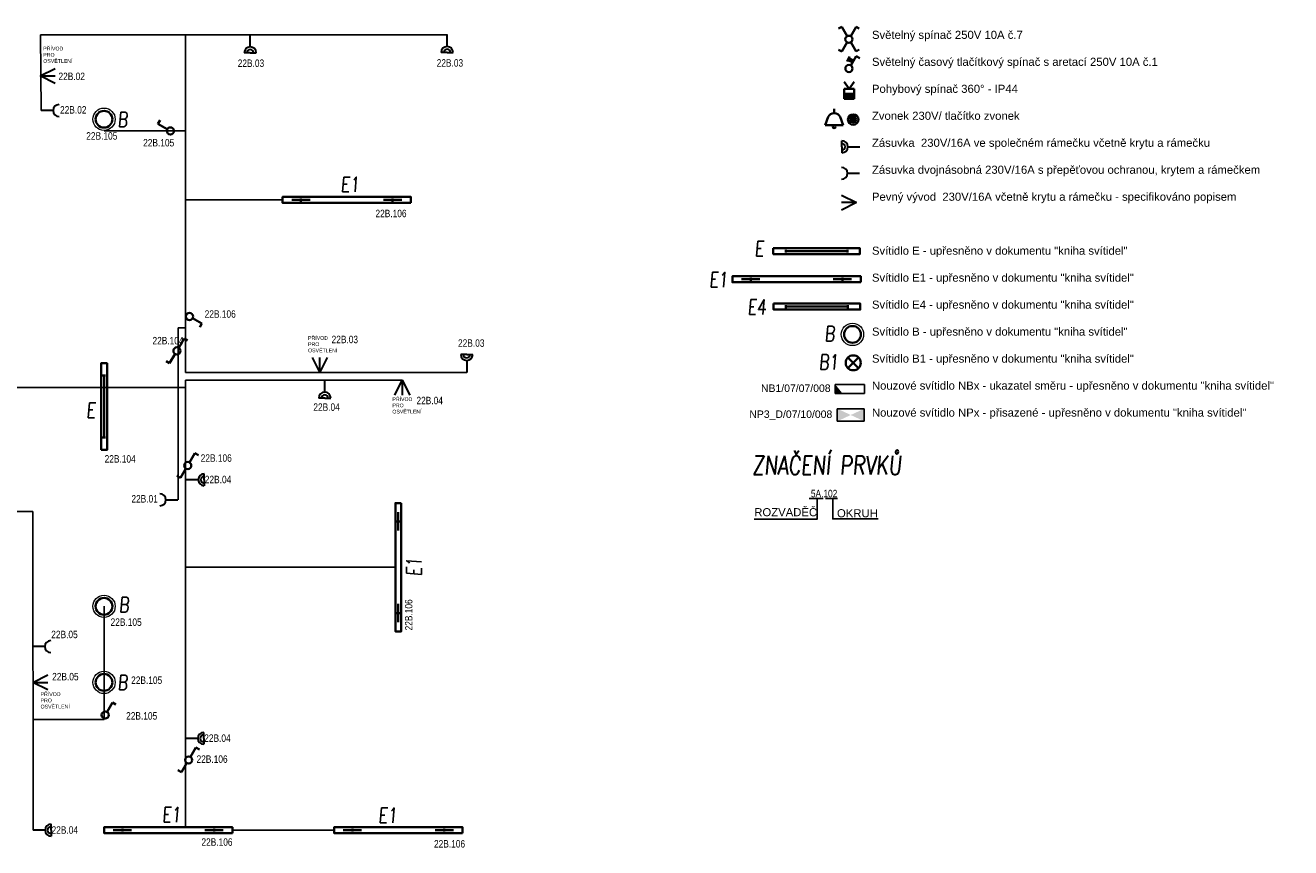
# Model space of a CAD drawing. Header units: millimetres. Extents: x 370888 to 505664, y 284292 to 447185.
# Tile 32 of 41: x 392727 to 409676, y 423966 to 434984. Entities that reach past the tile are written whole.
import ezdxf
from ezdxf.enums import TextEntityAlignment as Align

# ---------------------------------------------------------------- set-up
doc = ezdxf.new("R2010")
doc.units = ezdxf.units.MM
doc.header["$LTSCALE"] = 100
doc.layers.get('0').update_dxf_attribs({"color": 21, "linetype": 'CONTINUOUS'})
for name, color, linetype, lineweight in [('2DE_OBL', 91, 'CONTINUOUS', 35), ('2DE_OBL_L1', 91, 'CONTINUOUS', 35), ('CAT_SLN-DVOJZAS - 45', 7, 'CONTINUOUS', 30), ('CAT_SLN-HL.ŽLAB', 11, 'CONTINUOUS', 200), ('CP_DETAL', 33, 'CONTINUOUS', 18), ('E_NOUZOVÉ+PP OSVĚTLENÍ', 60, 'CONTINUOUS', 25), ('E_SVĚTLA POPIS', 130, 'CONTINUOUS', 30), ('E_VEDENÍ SILNOPROUD', 50, 'CONTINUOUS', 25), ('E_VYPINACE', 170, 'CONTINUOUS', 35), ('E_ZÁSUVKY POPIS', 111, 'CONTINUOUS', 30), ('E_ZÁSUVKY-DVOJITE', 7, 'CONTINUOUS', 30), ('E_ŽLABY', 40, 'CONTINUOUS', 15), ('JEDNODUCHÁ ZÁSUVKA', 1, 'CONTINUOUS', 200), ('U1 LIGHTING', 10, 'CONTINUOUS', 35), ('ZÁSUVKY POPIS', 7, 'CONTINUOUS', 30)]:
    doc.layers.add(name, color=color, linetype=linetype, lineweight=lineweight)
for name, color, linetype in [('BEZPECNOSTNE SVETLA', 80, 'CONTINUOUS'), ('E_LEGENDA SILNOPROUD', 252, 'CONTINUOUS'), ('GC3_MEP_E_LV_SECURITY LIGHT', 80, 'CONTINUOUS'), ('PIKTOGRAMY', 210, 'CONTINUOUS'), ('PRIPOJKA 230V', 1, 'CONTINUOUS'), ('Svetla - prepinace', 7, 'CONTINUOUS'), ('ŽLAB', 7, 'CONTINUOUS')]:
    doc.layers.add(name, color=color, linetype=linetype)
doc.styles.add('ARIAL', font='arial.ttf')
doc.styles.add('CP_ATTR', font='ROMANS.SHX')
doc.styles.add('CS-ROMANS', font='romans.shx', dxfattribs={"width": 0.75, "oblique": 5})
doc.styles.get("Standard").update_dxf_attribs({"font": 'arial.ttf'})
doc.styles.add('V+P_01_B3_E_FP_001$0$BLOCK', font='romans.shx', dxfattribs={"width": 0.8})

# ---------------------------------------------------------------- blocks, each defined once
blk = doc.blocks.new('*U28', base_point=(57391, -22719))
at = {"lineweight": 30, "ltscale": 0.1}
for p, q in [((57291, -22519), (57391, -22719)), ((57391, -22719), (57391, -22519)), ((57391, -22719), (57491, -22519))]:
    blk.add_line(p, q, dxfattribs=at)
blk = doc.blocks.new('pripojka 230V')
at = {"layer": 'PRIPOJKA 230V', "color": 1, "xscale": -1}
blk.add_blockref('*U28', (0, -2, -40), dxfattribs=at)
blk = doc.blocks.new('A$C3423193F')
at = {"color": 1, "linetype": 'ByBlock'}
for p, q in [((80, 240), (0, 240)), ((80, 240), (160, 240)), ((80, 160), (80, 0))]:
    blk.add_line(p, q, dxfattribs=at)
for radius in [80, 45.2]:
    blk.add_arc((80, 240), radius, 180, 0, dxfattribs=at)
blk = doc.blocks.new('*U259')
at = {"color": 0, "linetype": 'ByBlock'}
for p, q in [((24, 249.57), (96, 374.28)), ((96, 374.28), (143.56, 346.82))]:
    blk.add_line(p, q, dxfattribs=at)
blk.add_circle((0, 208), 48, dxfattribs=at)
blk = doc.blocks.new('přepinač-světla-jednoduchy')
at = {"layer": 'E_VYPINACE', "rotation": 270}
blk.add_blockref('*U259', (-204, -2), dxfattribs=at)
blk = doc.blocks.new('zasuvka_jednoducha')
at = {"color": 1, "lineweight": 30}
blk.add_line((19281, 12983), (19281, 13143), dxfattribs=at)
blk.add_arc((19281, 12903), 80, 0, 180, dxfattribs=at)
blk = doc.blocks.new('2DELLI018_CZ')
for p, q in [((-0.6, 0), (-0.4, 0)), ((-0.5, 0.1), (-0.5, -0.1)), ((0.4, 0), (0.6, 0)), ((0.5, 0.1), (0.5, -0.1))]:
    blk.add_line(p, q)
blk.add_lwpolyline([(-0.7, 0.2), (0.7, 0.2), (0.7, -0.2), (-0.7, -0.2)], close=True)
at = {"linetype": 'ByBlock', "style": 'CP_ATTR', "flags": 9}
for tag, p in [('NAME', (-0.092, -0.018)), ('GROUP', (-0.092, -0.018)), ('NUMBER', (-0.092, -0.018)), ('PRODUCER', (-0.092, -0.018)), ('ARTICLE', (-0.092, -0.018)), ('CHARACTER', (-0.092, -0.018)), ('VOLTAGE', (-0.092, -0.019)), ('WEIGHT', (-0.092, -0.018)), ('OTHER', (-0.092, -0.018)), ('PRODUCT-TYPE', (-0.092, -0.019)), ('ORDER-NO', (-0.092, -0.019)), ('POWER', (-0.092, -0.019))]:
    blk.add_attdef(tag, text='', height=0.00005, dxfattribs=at).set_placement(p, align=Align.MIDDLE_LEFT)
blk = doc.blocks.new('E1')
at = {"layer": 'U1 LIGHTING', "style": 'CS-ROMANS', "oblique": 5, "width": 0.75}
blk.add_text('E1', height=200, dxfattribs=at).set_placement((229480, 21709))
blk = doc.blocks.new('2DELPH010_CZ')
blk.add_ellipse((0, 0), major_axis=(-0.053, 0.053), ratio=1, start_param=3.926991, end_param=10.210176)
at = {"layer": 'CP_DETAL'}
blk.add_ellipse((0, 0), major_axis=(-0.0707, 0.0707), ratio=1, start_param=3.926991, end_param=10.210176, dxfattribs=at)
at = {"linetype": 'ByBlock', "style": 'CP_ATTR', "flags": 9}
for tag in ['NAME', 'GROUP', 'NUMBER', 'PRODUCER', 'ARTICLE', 'PRODUCT-TYPE', 'ORDER-NO', 'CHARACTER', 'POWER', 'VOLTAGE', 'WEIGHT', 'OTHER']:
    blk.add_attdef(tag, text='', height=0.00000005, dxfattribs=at).set_placement((0, 0), align=Align.MIDDLE_LEFT)
blk = doc.blocks.new('B')
at = {"layer": 'U1 LIGHTING', "style": 'CS-ROMANS', "oblique": 5, "width": 0.75}
blk.add_text('B', height=200, dxfattribs=at).set_placement((229480, 21709))
blk = doc.blocks.new('2DELLI009_CZ')
for p, q in [((-0.5, 0.1), (-0.5, -0.1)), ((-0.5, 0), (0.5, 0)), ((0.5, 0.1), (0.5, -0.1))]:
    blk.add_line(p, q)
blk.add_lwpolyline([(-0.7, 0.2), (0.7, 0.2), (0.7, -0.2), (-0.7, -0.2)], close=True)
at = {"linetype": 'ByBlock', "style": 'CP_ATTR', "flags": 9}
for tag, p in [('NAME', (-0.092, -0.018)), ('GROUP', (-0.092, -0.018)), ('NUMBER', (-0.092, -0.018)), ('PRODUCER', (-0.092, -0.018)), ('ARTICLE', (-0.092, -0.018)), ('CHARACTER', (-0.092, -0.018)), ('VOLTAGE', (-0.092, -0.019)), ('WEIGHT', (-0.092, -0.018)), ('OTHER', (-0.092, -0.018)), ('PRODUCT-TYPE', (-0.092, -0.019)), ('ORDER-NO', (-0.092, -0.019)), ('POWER', (-0.092, -0.019))]:
    blk.add_attdef(tag, text='', height=0.00005, dxfattribs=at).set_placement(p, align=Align.MIDDLE_LEFT)
blk = doc.blocks.new('Světelný spínač dvojitý')
at = {"layer": 'E_VYPINACE', "linetype": 'ByBlock'}
for p, q in [((-22, 208), (5, 255)), ((102, 136), (-22, 208)), ((183, 86), (307, 14)), ((307, 14), (280, -33))]:
    blk.add_line(p, q, dxfattribs=at)
blk.add_circle((144, 112), 48, dxfattribs=at)
blk = doc.blocks.new('E')
at = {"layer": 'U1 LIGHTING', "style": 'CS-ROMANS', "oblique": 5, "width": 0.75}
blk.add_text('E', height=200, dxfattribs=at).set_placement((229480, 21709))
blk = doc.blocks.new('*U24')
at = {"color": 0, "linetype": 'ByBlock'}
for p, q in [((24, 249.57), (96, 374.28)), ((96, 374.28), (143.56, 346.82))]:
    blk.add_line(p, q, dxfattribs=at)
blk.add_circle((0, 208), 48, dxfattribs=at)
blk = doc.blocks.new('tlacitko_prepinac_svetla')
at = {"layer": 'E_VYPINACE'}
for points in [[(16875, 8774), (16940, 8744)], [(16888, 8798), (16951, 8769)], [(16930, 8722), (16960, 8787)]]:
    blk.add_lwpolyline(points, dxfattribs=at)
at = {"layer": 'E_VYPINACE', "rotation": 180}
blk.add_blockref('*U24', (16937, 9090), dxfattribs=at)
blk = doc.blocks.new('*U32', base_point=(28429, 5840))
at = {"linetype": 'ByBlock'}
blk.add_hatch(color=0, dxfattribs=at).paths.add_polyline_path([(28362, 5840), (28497, 5840), (28497, 5772), (28362, 5772)])
at = {"color": 0, "linetype": 'ByBlock'}
for p, q in [((28429, 5907), (28362, 5997)), ((28429, 5907), (28497, 5997)), ((28362, 5907), (28497, 5907)), ((28362, 5772), (28362, 5907)), ((28362, 5840), (28497, 5840)), ((28497, 5772), (28362, 5772)), ((28497, 5907), (28497, 5772))]:
    blk.add_line(p, q, dxfattribs=at)
blk = doc.blocks.new('pohybove-cidlo-svetla')
at = {"layer": 'E_VYPINACE', "rotation": 180}
blk.add_blockref('*U32', (-1, 30), dxfattribs=at)
blk = doc.blocks.new('svetelný křížový spínač')
at = {"layer": 'E_VYPINACE', "linetype": 'ByBlock'}
for p, q in [((31, 344), (-11, 320)), ((103, 220), (31, 344)), ((151, 220), (223, 344)), ((223, 344), (264, 320)), ((31, 13), (-10, 37)), ((103, 138), (31, 13)), ((153, 141), (225, 16)), ((225, 16), (266, 40))]:
    blk.add_line(p, q, dxfattribs=at)
blk.add_circle((127, 178), 48, dxfattribs=at)
blk = doc.blocks.new('V+P_01_B3_E_FP_001$0$E-LI-35')
at = {"layer": 'E_NOUZOVÉ+PP OSVĚTLENÍ', "linetype": 'ByBlock'}
for p, q in [((-10.9, -1.9), (10.9, -1.9)), ((-10.9, -12.1), (-10.9, -1.9)), ((10.9, -1.9), (10.9, -12.1)), ((-10.9, -12.1), (10.9, -12.1))]:
    blk.add_line(p, q, dxfattribs=at)
at = {"layer": 'E_NOUZOVÉ+PP OSVĚTLENÍ'}
blk.add_solid([(-10.9, -12.1), (-10.9, -1.9), (10.9, -1.9), (10.9, -12.1)], dxfattribs=at)
at = {"layer": 'E_NOUZOVÉ+PP OSVĚTLENÍ', "style": 'V+P_01_B3_E_FP_001$0$BLOCK', "width": 0.8, "flags": 8}
for tag, p in [('DIVERS.1', (-17.9, -2.1)), ('DIVERS.2', (-16.4, -12))]:
    blk.add_attdef(tag, text='', height=7.25, dxfattribs=at).set_placement(p, align=Align.RIGHT)
at = {"layer": 'E_NOUZOVÉ+PP OSVĚTLENÍ', "style": 'V+P_01_B3_E_FP_001$0$BLOCK', "width": 0.8}
for tag, p, height, flags in [('BLOCKNAME', (-6.8, -1.4), 2.54, 3), ('LEISTUNG', (13.3, -12), 7.25, 8)]:
    blk.add_attdef(tag, p, '', height=height, dxfattribs=dict(at, flags=flags))
blk.add_attdef('STROMKREIS', text='', height=7.25, dxfattribs=at).set_placement((-11.8, -23.8), align=Align.BOTTOM_CENTER)
blk = doc.blocks.new('*U49')
at = {"layer": 'GC3_MEP_E_LV_SECURITY LIGHT', "xscale": 16.54563019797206, "yscale": 16.54563022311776, "zscale": 16.54563022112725}
blk.add_blockref('V+P_01_B3_E_FP_001$0$E-LI-35', (0, 116), dxfattribs=at)
at = {"layer": 'PIKTOGRAMY', "style": 'ARIAL'}
blk.add_attdef('PIKTOGRAM', (162, -40), '', height=100, dxfattribs=at)
blk = doc.blocks.new('*U48')
at = {"layer": 'GC3_MEP_E_LV_SECURITY LIGHT', "linetype": 'ByBlock'}
for p, q in [((135, 59), (-255, 61)), ((-255, 61), (-255, -59)), ((135, -61), (135, 59)), ((-255, -59), (135, -61))]:
    blk.add_line(p, q, dxfattribs=at)
at = {"layer": 'GC3_MEP_E_LV_SECURITY LIGHT'}
blk.add_solid([(-255, 61), (-255, -59), (-158, -60)], dxfattribs=at)
at = {"layer": 'BEZPECNOSTNE SVETLA', "style": 'ARIAL'}
blk.add_attdef('BEZ.SV', (52, -54), '', height=100, dxfattribs=at)
blk = doc.blocks.new('E4')
at = {"layer": 'U1 LIGHTING', "style": 'CS-ROMANS', "oblique": 5, "width": 0.75}
blk.add_text('E4', height=200, dxfattribs=at).set_placement((229480, 21709))
blk = doc.blocks.new('2DELLI_01_CZ')
for p, q in [((-0.354, 0.354), (0.354, -0.354)), ((-0.354, -0.354), (0.354, 0.354))]:
    blk.add_line(p, q)
blk.add_circle((0, 0), 0.5)
at = {"linetype": 'ByBlock', "style": 'CP_ATTR', "flags": 9}
for tag, p in [('NAME', (-0.092, -0.018)), ('GROUP', (-0.092, -0.018)), ('NUMBER', (-0.092, -0.018)), ('PRODUCER', (-0.092, -0.018)), ('ARTICLE', (-0.092, -0.018)), ('CHARACTER', (-0.092, -0.018)), ('VOLTAGE', (-0.092, -0.019)), ('WEIGHT', (-0.092, -0.018)), ('OTHER', (-0.092, -0.018)), ('PRODUCT-TYPE', (-0.092, -0.019)), ('ORDER-NO', (-0.092, -0.019)), ('POWER', (-0.092, -0.019))]:
    blk.add_attdef(tag, text='', height=0.00005, dxfattribs=at).set_placement(p, align=Align.MIDDLE_LEFT)
blk = doc.blocks.new('B1')
at = {"layer": 'U1 LIGHTING', "style": 'CS-ROMANS', "oblique": 5, "width": 0.75}
blk.add_text('B1', height=200, dxfattribs=at).set_placement((229480, 21709))
blk = doc.blocks.new('CPEL_3386')
blk.add_hatch(color=256).paths.add_polyline_path([(-0.2, 0, 1), (0.2, 0, 1)])
for radius in [0.35, 0.2]:
    blk.add_circle((0, 0), radius)
at = {"linetype": 'ByBlock', "style": 'CP_ATTR', "flags": 9}
for tag, p in [('NAME', (-0.092, -0.018)), ('GROUP', (-0.092, -0.018)), ('NUMBER', (-0.092, -0.018)), ('PRODUCER', (-0.092, -0.018)), ('ARTICLE', (-0.092, -0.018)), ('CHARACTER', (-0.092, -0.018)), ('VOLTAGE', (-0.092, -0.019)), ('WEIGHT', (-0.092, -0.018)), ('OTHER', (-0.092, -0.018)), ('PRODUCT-TYPE', (-0.092, -0.019)), ('ORDER-NO', (-0.092, -0.019)), ('POWER', (-0.092, -0.019))]:
    blk.add_attdef(tag, text='', height=0.00005, dxfattribs=at).set_placement(p, align=Align.MIDDLE_LEFT)
blk = doc.blocks.new('CPEL_1003')
for p, q in [((0, 0), (0, -0.3)), ((-0.4, -0.55), (-0.6, -1.1)), ((0.4, -0.55), (0.6, -1.1)), ((-0.6, -1.1), (0.6, -1.1))]:
    blk.add_line(p, q)
blk.add_circle((0, -1.2), 0.1)
blk.add_arc((0, -0.745), 0.445, 25.98923, 154.01077)
at = {"linetype": 'ByBlock', "style": 'CP_ATTR', "flags": 9}
for tag, p in [('NAME', (-0.092, -0.018)), ('GROUP', (-0.092, -0.018)), ('NUMBER', (-0.092, -0.018)), ('PRODUCER', (-0.092, -0.018)), ('ARTICLE', (-0.092, -0.018)), ('CHARACTER', (-0.092, -0.018)), ('VOLTAGE', (-0.092, -0.019)), ('WEIGHT', (-0.092, -0.018)), ('OTHER', (-0.092, -0.018)), ('PRODUCT-TYPE', (-0.092, -0.019)), ('ORDER-NO', (-0.092, -0.019)), ('POWER', (-0.092, -0.019))]:
    blk.add_attdef(tag, text='', height=0.00005, dxfattribs=at).set_placement(p, align=Align.MIDDLE_LEFT)

msp = doc.modelspace()

# ---------------------------------------------------------------- linework, layer by layer
at = {"layer": 'E_LEGENDA SILNOPROUD'}
for points in [[(403335, 428640), (403335, 428369), (402490, 428369)], [(403227, 428643), (403414, 428643)], [(403446, 428645), (403606, 428645)], [(403542, 428645), (403542, 428372), (404149, 428372)]]:
    msp.add_lwpolyline(points, dxfattribs=at)
at = {"layer": 'E_VEDENÍ SILNOPROUD'}
for p, q in [((394874, 434857), (392930, 434857)), ((392930, 434857), (392938, 433842)), ((394874, 434857), (394874, 430932)), ((398377, 434857), (394874, 434857)), ((394874, 433569), (393781, 433569)), ((394671, 433569), (394874, 433569)), ((396172, 432644), (394874, 432644)), ((394874, 430932), (394774, 430932)), ((394774, 430932), (394774, 430132)), ((394874, 430932), (394874, 430332)), ((394874, 430332), (398639, 430332)), ((397777, 430232), (394874, 430232)), ((394874, 430232), (394874, 430132)), ((394874, 430132), (392427, 430132)), ((394774, 430132), (394774, 428627)), ((394874, 430132), (394874, 424240)), ((392827, 428470), (392427, 428470)), ((392827, 428470), (392831, 424201)), ((397683, 427724), (394874, 427724)), ((393781, 427200), (393781, 425682)), ((393781, 425682), (392827, 425682)), ((396863, 424201), (395501, 424201))]:
    msp.add_line(p, q, dxfattribs=at)

# ---------------------------------------------------------------- block references
for name, p, rotation in [('přepinač-světla-jednoduchy', (394674, 433567), 180), ('Světelný spínač dvojitý', (394646, 430766), 270), ('E1', (419743, 198121), 90), ('přepinač-světla-jednoduchy', (393795, 425740), 90)]:
    msp.add_blockref(name, p, dxfattribs=dict(rotation=rotation))
for name, p in [('E1', (167470, 411042)), ('E1', (172407, 409767)), ('přepinač-světla-jednoduchy', (394921, 431085)), ('E1', (165079, 402599)), ('E1', (167975, 402590))]:
    msp.add_blockref(name, p)
at = {"layer": '2DE_OBL'}
for name, p, xscale, yscale, zscale in [('2DELPH010_CZ', (393781, 433725), 1500, 1500, 252.5252525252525), ('2DELPH010_CZ', (403806, 430843), 1500, 1500, 252.5252525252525), ('2DELLI_01_CZ', (403816, 430462), 200, 200, 100), ('2DELPH010_CZ', (393781, 427200), 1500, 1500, 252.5252525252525), ('2DELPH010_CZ', (393781, 426181), 1500, 1500, 252.5252525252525)]:
    msp.add_blockref(name, p, dxfattribs=dict(at, xscale=xscale, yscale=yscale, zscale=zscale))
at = {"layer": '2DE_OBL', "xscale": 1228.571428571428, "yscale": 200, "zscale": 1000}
for p, rotation in [((397032, 432644), 180), ((403058, 431582), 180), ((397723, 427724), 270), ((394641, 424201), 180), ((397723, 424201), 180)]:
    msp.add_blockref('2DELLI018_CZ', p, dxfattribs=dict(at, rotation=rotation))
at = {"layer": '2DE_OBL_L1', "xscale": 828.5714285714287, "yscale": 200, "zscale": 1000}
for p in [(403326, 431958), (403330, 431215)]:
    msp.add_blockref('2DELLI009_CZ', p, dxfattribs=at)
at = {"layer": '2DE_OBL_L1', "xscale": 828.5714285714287, "yscale": 200, "zscale": 1000, "rotation": 90}
msp.add_blockref('2DELLI009_CZ', (393781, 429876), dxfattribs=at)
at = {"layer": 'CAT_SLN-DVOJZAS - 45'}
for p, rotation in [((395819, 434855), 180), ((398457, 434859), 180), ((396818, 430229), 180), ((394884, 428976), 270), ((394876, 425511), 270), ((392831, 424281), 270)]:
    msp.add_blockref('A$C3423193F', p, dxfattribs=dict(at, rotation=rotation))
msp.add_blockref('A$C3423193F', (398559, 430334), dxfattribs=at)
at = {"layer": 'CAT_SLN-HL.ŽLAB', "color": 1}
for p, rotation in [((406081, 414561), 89.99999999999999), ((381626, 447908), 270), ((405970, 407379), 89.99999999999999)]:
    msp.add_blockref('zasuvka_jednoducha', p, dxfattribs=dict(at, rotation=rotation))
at = {"layer": 'E_NOUZOVÉ+PP OSVĚTLENÍ'}
ref = msp.add_blockref('*U48', (403831, 430111), dxfattribs=at)
ref.add_attrib('BEZ.SV', 'NB1/07/07/008', (402581, 430072), dxfattribs={"layer": 'BEZPECNOSTNE SVETLA', "height": 100, "style": 'ARIAL'})
ref = msp.add_blockref('*U49', (403783, 429763), dxfattribs=at)
ref.add_attrib('PIKTOGRAM', 'NP3_D/07/10/008', (402425, 429724), dxfattribs={"layer": 'PIKTOGRAMY', "height": 100, "style": 'ARIAL'})
at = {"layer": 'E_VYPINACE'}
msp.add_blockref('svetelný křížový spínač', (403631, 434619), dxfattribs=at)
at = {"layer": 'E_VYPINACE', "rotation": 180}
for name, p in [('tlacitko_prepinac_svetla', (420696, 443287)), ('pohybove-cidlo-svetla', (403760, 434098))]:
    msp.add_blockref(name, p, dxfattribs=at)
at = {"layer": 'E_VYPINACE', "xscale": 200, "yscale": 200, "zscale": 200}
for name, p in [('CPEL_1003', (403561, 433866)), ('CPEL_3386', (403816, 433721))]:
    msp.add_blockref(name, p, dxfattribs=at)
at = {"layer": 'E_ZÁSUVKY-DVOJITE', "rotation": 90}
msp.add_blockref('A$C3423193F', (403904, 433276), dxfattribs=at)
at = {"layer": 'E_ŽLABY'}
for name, p in [('B', (164481, 411913)), ('E4', (172920, 409400)), ('B', (173954, 409043)), ('B1', (173877, 408664)), ('B', (164501, 405412)), ('B', (164481, 404370))]:
    msp.add_blockref(name, p, dxfattribs=at)
at = {"layer": 'JEDNODUCHÁ ZÁSUVKA', "color": 1, "rotation": 270}
msp.add_blockref('zasuvka_jednoducha', (390758, 452282), dxfattribs=at)
at = {"layer": 'Svetla - prepinace', "rotation": 270}
for p in [(394790, 429230), (394803, 425285)]:
    msp.add_blockref('Světelný spínač dvojitý', p, dxfattribs=at)
at = {"layer": 'U1 LIGHTING'}
for p in [(173017, 410182), (164063, 408017)]:
    msp.add_blockref('E', p, dxfattribs=at)
at = {"layer": 'ŽLAB'}
for p, rotation in [((392928, 434306), 270), ((403859, 432608), 90), ((397776, 430228), 180), ((392830, 426181), 270)]:
    msp.add_blockref('pripojka 230V', p, dxfattribs=dict(at, rotation=rotation))
msp.add_blockref('pripojka 230V', (396672, 430337), dxfattribs=at)

# ---------------------------------------------------------------- texts
at = {"layer": 'E_LEGENDA SILNOPROUD', "style": 'CS-ROMANS', "oblique": 5, "width": 0.75}
msp.add_text('ZNAČENÍ PRVKŮ', height=250, dxfattribs=at).set_placement((402463, 428965))
at = {"layer": 'E_LEGENDA SILNOPROUD', "attachment_point": 1}
for s, insert, char_height in [('Světelný spínač 250V 10A č.1\\P\\PSvětelný spínač 250V 10A č.6\\P\\PSvětelný spínač 250V 10A č.5\\P\\PSvětelný spínač 250V 10A č.7\\P\\PSvětelný časový tlačítkový spínač s aretací 250V 10A č.1\\P\\PPohybový spínač 360° - IP44\\P\\PZvonek 230V/ tlačítko zvonek\\P\\PZásuvka  230V/16A ve společném rámečku včetně krytu a rámečku\\P\\PZásuvka dvojnásobná 230V/16A s přepěťovou ochranou, krytem a rámečkem\\P\\PPevný vývod  230V/16A včetně krytu a rámečku - specifikováno popisem\\P\\P \\P\\PSvítidlo E - upřesněno v dokumentu "kniha svítidel"\\P\\PSvítidlo E1 - upřesněno v dokumentu "kniha svítidel"\\P\\PSvítidlo E4 - upřesněno v dokumentu "kniha svítidel"\\P\\PSvítidlo B - upřesněno v dokumentu "kniha svítidel"\\P\\PSvítidlo B1 - upřesněno v dokumentu "kniha svítidel"\\P\\PNouzové svítidlo NBx - ukazatel směru - upřesněno v dokumentu "kniha svítidel"\\P\\PNouzové svítidlo NPx - přisazené - upřesněno v dokumentu "kniha svítidel"', (404067, 435995), 108.42), ('ROZVADĚČ', (402491, 428515), 108.4), ('OKRUH', (403599, 428501), 108.4)]:
    msp.add_mtext_dynamic_manual_height_columns(s, width=9809.65, gutter_width=12.5, heights=[0], dxfattribs=dict(at, insert=insert, char_height=char_height))
at = {"layer": 'E_SVĚTLA POPIS', "width": 0.8}
for s, p in [('22B.105', (393543, 433452)), ('22B.105', (394305, 433361)), ('22B.106', (397417, 432413)), ('22B.106', (395129, 431066)), ('22B.104', (394430, 430709)), ('22B.104', (393789, 429125)), ('22B.106', (395076, 429136)), ('22B.105', (393869, 426938)), ('22B.105', (394144, 426160)), ('22B.105', (394077, 425682)), ('22B.106', (395020, 425103)), ('22B.106', (395086, 423992)), ('22B.106', (398201, 423968))]:
    msp.add_text(s, height=100, dxfattribs=at).set_placement(p)
msp.add_text('22B.106', height=100, rotation=90, dxfattribs=at).set_placement((397912, 426877))
at = {"layer": 'E_ZÁSUVKY POPIS', "width": 0.8}
for s, p in [('22B.03', (395572, 434426)), ('22B.03', (398237, 434430)), ('22B.02', (393171, 434250)), ('22B.02', (393192, 433801)), ('22B.03', (396829, 430725)), ('22B.03', (398523, 430677)), ('22B.04', (397966, 429907)), ('22B.04', (396585, 429819)), ('22B.04', (395131, 428849)), ('22B.01', (394148, 428590)), (' 5A.102', (403218, 428661)), ('22B.05', (393074, 426773)), ('22B.05', (393086, 426208)), ('22B.04', (395123, 425384)), ('22B.04', (393078, 424153))]:
    msp.add_text(s, height=100, dxfattribs=at).set_placement(p)
at = {"layer": 'ZÁSUVKY POPIS', "char_height": 50, "attachment_point": 1}
for insert in [(392967, 434697), (396514, 430820), (397643, 430000), (392931, 426048)]:
    msp.add_mtext_dynamic_manual_height_columns('PŘÍVOD PRO OSVĚTLENÍ', width=210, gutter_width=12.5, heights=[0], dxfattribs=dict(at, insert=insert))

doc.saveas('drawing.dxf')
